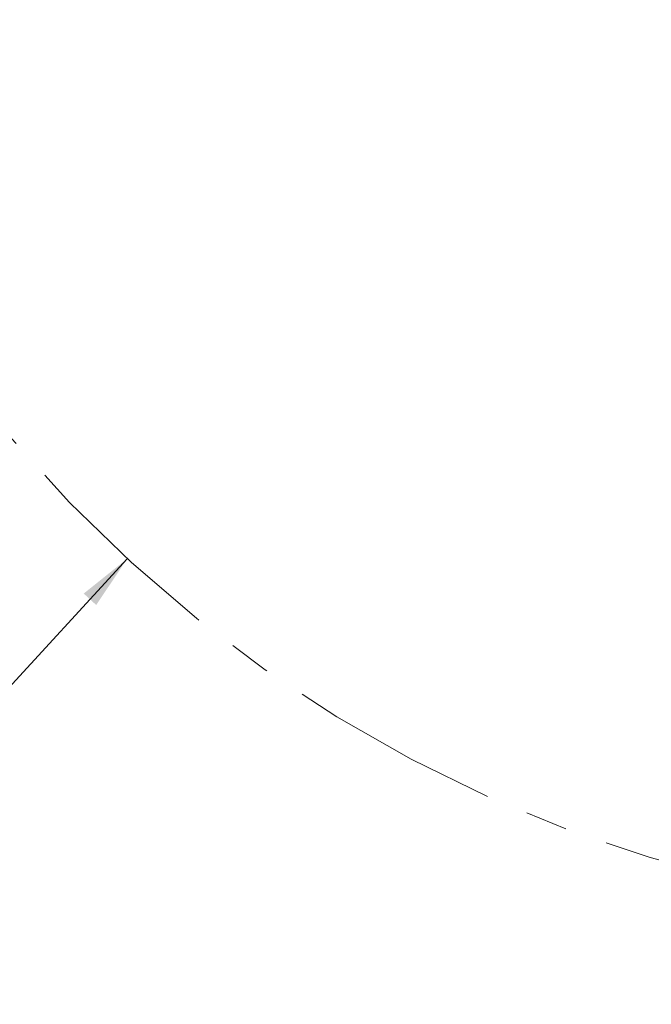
# Paper-space layout '3' of a CAD drawing. Header units: inches. Extents: x 1 to 109, y 1 to 85.
# Tile 65 of 109: x 77.42 to 84.87, y 13 to 24.61. Entities that reach past the tile are written whole.
import ezdxf

# ---------------------------------------------------------------- set-up
doc = ezdxf.new("R2010")
doc.units = ezdxf.units.IN
doc.header["$MEASUREMENT"] = 0
doc.linetypes.add('CENTERX2', pattern=[0.8, 0.5, -0.1, 0.1, -0.1])
doc.layers.add('FORMAT', color=7, linetype='Continuous')
doc.styles.add('SLDTEXTSTYLE0', font='GOTHIC.TTF', dxfattribs={"width": 0.913})
doc.dimstyles.new('SLDDIMSTYLE7', dxfattribs={"dimtxt": 0.625, "dimasz": 0.65, "dimexe": 0, "dimexo": 0.0625, "dimgap": 0.15625, "dimtad": 0, "dimtih": 1, "dimtoh": 1, "dimdec": 1, "dimlfac": 1.2, "dimrnd": 1e-09, "dimzin": 12, "dimdsep": 46, "dimtxsty": 'SLDTEXTSTYLE0', "dimsah": 1, "dimcen": 0, "dimadec": 0, "dimazin": 3, "dimtfac": 1, "dimtdec": 1, "dimtofl": 0, "dimtmove": 0, "dimatfit": 3, "dimfxl": 1, "dimfrac": 2, "dimtolj": 1, "dimtzin": 12, "dimarcsym": 0})

# ---------------------------------------------------------------- blocks, each defined once
blk = doc.blocks.new('_D_106')
at = {"layer": 'FORMAT', "color": 1, "ltscale": 5}
for p, q in [((78.686, 18.252), (75.288, 14.555)), ((75.288, 14.555), (74.038, 14.555))]:
    blk.add_line(p, q, dxfattribs=at)
blk.add_solid([(78.686, 18.252), (78.173, 17.841), (78.32, 17.706)], dxfattribs=at)
at = {"layer": 'FORMAT', "color": 1, "ltscale": 5, "char_height": 0.625, "attachment_point": 1, "style": 'SLDTEXTSTYLE0'}
for s, insert in [('19.2', (70.2, 15.353)), ('DOOR SWING', (68.487, 14.361))]:
    blk.add_mtext(s, dxfattribs=dict(at, insert=insert))

psp = doc.layouts.new('3')

# ---------------------------------------------------------------- linework, layer by layer
at = {"layer": 'FORMAT', "color": 1, "linetype": 'CENTERX2', "lineweight": 0, "ltscale": 5}
psp.add_arc((89.5064, 30.0258), 15.9905, 150.77428, 267.77582, dxfattribs=at)

# ---------------------------------------------------------------- dimensions: what is measured, and where the dimension line sits
at = {"layer": 'FORMAT', "color": 1, "ltscale": 5}
dim = psp.add_radius_dim(center=(89.5064, 30.0258), mpoint=(78.6861, 18.2522), text='<>\\PDOOR SWING', dimstyle='SLDDIMSTYLE7', override={"dimpost": '<>'}, dxfattribs=at)
dim.commit()
dim.dimension.update_dxf_attribs({"geometry": '_D_106', "text_midpoint": (71.2625, 14.5549), "dimtype": 164})

doc.saveas('drawing.dxf')
